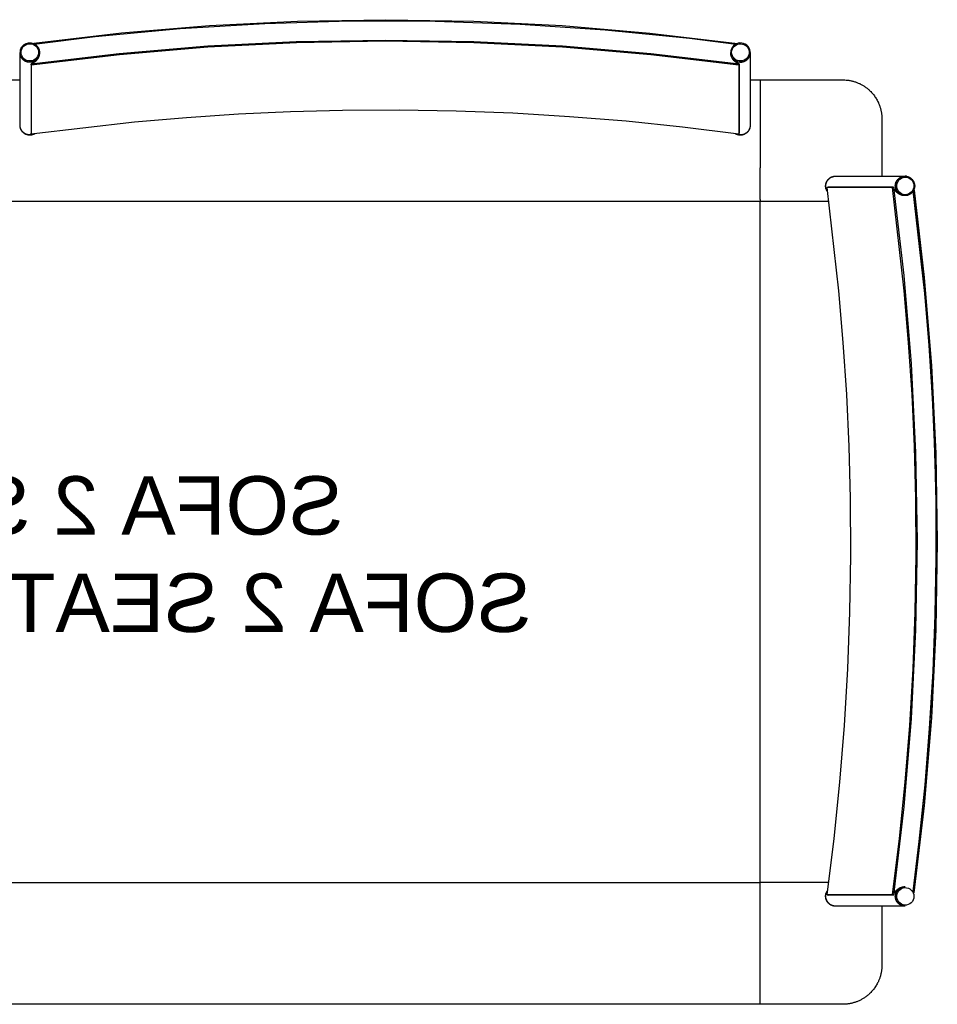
# Model space of a CAD drawing. Header units: millimetres. Extents: x -1470 to 7470, y -12049 to 6674.
# Tile 20 of 58: x 65 to 1007, y -3475 to -2463. Entities that reach past the tile are written whole.
import ezdxf

# ---------------------------------------------------------------- set-up
doc = ezdxf.new("R2010")
doc.units = ezdxf.units.MM
doc.header["$LTSCALE"] = 10
doc.layers.get('0').update_dxf_attribs({"true_color": 0x000000})
doc.styles.add('Arial Normale', font='txt')

msp = doc.modelspace()

# ---------------------------------------------------------------- linework, layer by layer
at = {"color": 18, "linetype": 'Continuous', "lineweight": 25, "true_color": 0x000000}
for points in [[(79.2, -2487.3), (169.2, -2476.8), (259.5, -2469.2), (350.1, -2464.7), (440.7, -2463.2), (531.3, -2464.7), (621.8, -2469.3), (712.1, -2476.9), (802.1, -2487.5)], [(79.4, -2488.2), (142.3, -2480.5), (229.4, -2472.4), (316.6, -2467), (403.9, -2464.5), (491.3, -2464.7), (578.7, -2467.7), (665.9, -2473.6), (752.8, -2482.2), (800.6, -2488.2)], [(65.2, -2495.1), (65.3, -2494.7), (65.3, -2494.4), (65.4, -2494.1), (65.6, -2493.7), (65.7, -2493.4), (65.8, -2493.1), (66, -2492.8), (66.1, -2492.4), (66.3, -2492.1), (66.4, -2491.8), (66.6, -2491.5), (66.8, -2491.3), (67, -2491), (67.3, -2490.7), (67.5, -2490.4), (67.7, -2490.2), (68, -2489.9), (68.2, -2489.7), (68.5, -2489.5), (68.7, -2489.2), (69, -2489), (69.3, -2488.8), (69.6, -2488.6), (69.9, -2488.4), (70.2, -2488.3), (70.5, -2488.1), (70.8, -2488), (71.1, -2487.8), (71.5, -2487.7), (71.8, -2487.6), (72.1, -2487.5), (72.5, -2487.4), (72.8, -2487.3), (73.1, -2487.2), (73.5, -2487.2), (73.8, -2487.1), (74.2, -2487.1), (74.5, -2487.1), (74.9, -2487.1), (75.2, -2487.1), (75.6, -2487.1), (75.9, -2487.1), (76.3, -2487.1), (76.6, -2487.2), (77, -2487.2), (77.3, -2487.3), (77.6, -2487.4), (78, -2487.5), (78.3, -2487.6), (78.6, -2487.7), (79, -2487.9), (79.3, -2488), (79.6, -2488.2), (79.9, -2488.3), (80.2, -2488.5), (80.5, -2488.7), (80.8, -2488.9), (81.1, -2489.1), (81.3, -2489.3), (81.6, -2489.5), (81.9, -2489.8), (82.1, -2490), (82.3, -2490.3), (82.6, -2490.5), (82.8, -2490.8), (83, -2491.1), (83.2, -2491.4), (83.4, -2491.6), (83.6, -2491.9), (83.8, -2492.2), (83.9, -2492.6), (84.1, -2492.9), (84.2, -2493.2), (84.4, -2493.5), (84.5, -2493.8), (84.6, -2494.2), (84.7, -2494.5), (84.8, -2494.9), (84.8, -2495.2), (84.9, -2495.5), (84.9, -2495.9), (85, -2496.2), (85, -2496.6), (85, -2496.9)], [(76.4, -2508.6), (166.9, -2497.9), (257.8, -2490.2), (348.8, -2485.6), (440, -2484.1), (531.2, -2485.6), (622.2, -2490.2), (713.1, -2497.9), (803.6, -2508.6)], [(76.5, -2509.6), (167, -2498.8), (257.8, -2491.2), (348.9, -2486.6), (440, -2485), (531.1, -2486.6), (622.2, -2491.2), (713, -2498.8), (803.5, -2509.6)], [(79.2, -2487.3), (79.2, -2488.1)], [(79.3, -2488), (79.2, -2487.3)], [(65.2, -2495.1), (65, -2496.9)], [(65, -2497.1), (65, -2496.9)], [(85, -2497.1), (85, -2497.4), (85, -2497.8), (84.9, -2498.1), (84.9, -2498.5), (84.8, -2498.8), (84.8, -2499.2), (84.7, -2499.5), (84.6, -2499.8), (84.5, -2500.2), (84.4, -2500.5), (84.2, -2500.8), (84.1, -2501.1), (84, -2501.4), (83.8, -2501.8), (83.6, -2502.1), (83.4, -2502.3), (83.3, -2502.6), (83.1, -2502.9), (82.8, -2503.2), (82.6, -2503.5), (82.4, -2503.7), (82.2, -2504), (81.9, -2504.2), (81.7, -2504.5), (81.4, -2504.7), (81.1, -2504.9), (80.8, -2505.1), (80.6, -2505.3), (80.3, -2505.5), (80, -2505.7), (79.7, -2505.8), (79.4, -2506), (79, -2506.1), (78.7, -2506.3), (78.4, -2506.4), (78.1, -2506.5), (77.7, -2506.6), (77.4, -2506.7), (77.1, -2506.8), (76.7, -2506.8), (76.4, -2506.9), (76, -2506.9), (75.7, -2507), (75.3, -2507), (75, -2507), (74.7, -2507), (74.3, -2507), (74, -2506.9), (73.6, -2506.9), (73.3, -2506.8), (72.9, -2506.8), (72.6, -2506.7), (72.3, -2506.6), (71.9, -2506.5), (71.6, -2506.4), (71.3, -2506.3), (71, -2506.1), (70.6, -2506), (70.3, -2505.8), (70, -2505.7), (69.7, -2505.5), (69.4, -2505.3), (69.2, -2505.1), (68.9, -2504.9), (68.6, -2504.7), (68.3, -2504.5), (68.1, -2504.2), (67.8, -2504), (67.6, -2503.7), (67.4, -2503.5), (67.2, -2503.2), (66.9, -2502.9), (66.7, -2502.6), (66.6, -2502.3), (66.4, -2502.1), (66.2, -2501.8), (66, -2501.4), (65.9, -2501.1), (65.8, -2500.8), (65.6, -2500.5), (65.5, -2500.2), (65.4, -2499.8), (65.3, -2499.5), (65.2, -2499.2), (65.2, -2498.8), (65.1, -2498.5), (65.1, -2498.1), (65, -2497.8), (65, -2497.4), (65, -2497.1)], [(85, -2497.1), (85, -2497.4), (85, -2497.8), (84.9, -2498.1), (84.9, -2498.5), (84.8, -2498.8), (84.8, -2499.2), (84.7, -2499.5), (84.6, -2499.8), (84.5, -2500.2), (84.4, -2500.5), (84.2, -2500.8), (84.1, -2501.1), (84, -2501.4), (83.8, -2501.7), (83.6, -2502.1), (83.4, -2502.3), (83.2, -2502.6), (83, -2502.9), (82.8, -2503.2), (82.6, -2503.5), (82.4, -2503.7), (82.2, -2504), (81.9, -2504.2), (81.7, -2504.5), (81.4, -2504.7), (81.1, -2504.9), (80.8, -2505.1), (80.6, -2505.3), (80.3, -2505.5), (80, -2505.7), (79.7, -2505.8), (79.4, -2506), (79, -2506.1), (78.7, -2506.3), (78.4, -2506.4), (78.1, -2506.5), (77.7, -2506.6), (77.4, -2506.7), (77.1, -2506.8), (76.7, -2506.8), (76.4, -2506.9), (76, -2506.9), (75.7, -2507), (75.3, -2507), (75, -2507), (74.7, -2507), (74.3, -2507), (74, -2506.9), (73.6, -2506.9), (73.3, -2506.8), (72.9, -2506.8), (72.6, -2506.7), (72.3, -2506.6), (71.9, -2506.5), (71.6, -2506.4), (71.3, -2506.3), (71, -2506.1), (70.6, -2506), (70.3, -2505.8), (70, -2505.7), (69.7, -2505.5), (69.4, -2505.3), (69.2, -2505.1), (68.9, -2504.9), (68.6, -2504.7), (68.3, -2504.5), (68.1, -2504.2), (67.8, -2504), (67.6, -2503.7), (67.4, -2503.5), (67.2, -2503.2), (67, -2502.9), (66.8, -2502.6), (66.6, -2502.3), (66.4, -2502.1), (66.2, -2501.7), (66, -2501.4), (65.9, -2501.1), (65.8, -2500.8), (65.6, -2500.5), (65.5, -2500.2), (65.4, -2499.8), (65.3, -2499.5), (65.2, -2499.2), (65.2, -2498.8), (65.1, -2498.5), (65.1, -2498.1), (65, -2497.8), (65, -2497.4), (65, -2497.1)], [(65, -2571.8), (65, -2497.1)], [(84.9, -2497.1), (84.9, -2498), (84.9, -2498.3), (84.9, -2498.5), (84.9, -2498.7), (84.8, -2498.9), (84.8, -2499.1), (84.8, -2499.3), (84.8, -2499.4), (84.7, -2499.6), (84.7, -2499.7), (84.7, -2499.9), (84.6, -2500.2), (84.5, -2500.4), (84.4, -2500.7), (84.3, -2501), (84.2, -2501.3), (84, -2501.7), (83.8, -2502.1), (83.6, -2502.5), (83.5, -2502.7), (83.4, -2502.9), (83.3, -2503.1), (83.1, -2503.3), (83, -2503.5), (82.9, -2503.7), (82.7, -2504), (82.4, -2504.4), (82.2, -2504.6), (82, -2504.8), (81.8, -2505), (81.6, -2505.2), (81.5, -2505.4), (81.3, -2505.6), (81.1, -2505.8), (80.9, -2506), (80.7, -2506.2), (80.4, -2506.4), (80.2, -2506.5), (80, -2506.7), (79.8, -2506.9), (79.6, -2507), (79.3, -2507.2), (79.1, -2507.3), (78.8, -2507.5), (78.5, -2507.7), (78.1, -2507.9), (77.8, -2508), (77.4, -2508.2), (77.1, -2508.3), (76.7, -2508.5), (76.4, -2508.6)], [(85, -2496.9), (85, -2497.1)], [(85, -2497.1), (85, -2497.1)], [(795, -2497.1), (795, -2496.9)], [(815, -2497.1), (815, -2497.4), (815, -2497.8), (814.9, -2498.1), (814.9, -2498.5), (814.8, -2498.8), (814.8, -2499.2), (814.7, -2499.5), (814.6, -2499.8), (814.5, -2500.2), (814.4, -2500.5), (814.2, -2500.8), (814.1, -2501.1), (814, -2501.4), (813.8, -2501.7), (813.6, -2502.1), (813.4, -2502.3), (813.2, -2502.6), (813, -2502.9), (812.8, -2503.2), (812.6, -2503.5), (812.4, -2503.7), (812.2, -2504), (811.9, -2504.2), (811.7, -2504.5), (811.4, -2504.7), (811.1, -2504.9), (810.8, -2505.1), (810.6, -2505.3), (810.3, -2505.5), (810, -2505.7), (809.7, -2505.8), (809.4, -2506), (809, -2506.1), (808.7, -2506.3), (808.4, -2506.4), (808.1, -2506.5), (807.7, -2506.6), (807.4, -2506.7), (807.1, -2506.8), (806.7, -2506.8), (806.4, -2506.9), (806, -2506.9), (805.7, -2507), (805.3, -2507), (805, -2507), (804.7, -2507), (804.3, -2507), (804, -2506.9), (803.6, -2506.9), (803.3, -2506.8), (802.9, -2506.8), (802.6, -2506.7), (802.3, -2506.6), (801.9, -2506.5), (801.6, -2506.4), (801.3, -2506.3), (801, -2506.1), (800.6, -2506), (800.3, -2505.8), (800, -2505.7), (799.7, -2505.5), (799.4, -2505.3), (799.2, -2505.1), (798.9, -2504.9), (798.6, -2504.7), (798.3, -2504.5), (798.1, -2504.2), (797.8, -2504), (797.6, -2503.7), (797.4, -2503.5), (797.2, -2503.2), (797, -2502.9), (796.8, -2502.6), (796.6, -2502.3), (796.4, -2502.1), (796.2, -2501.7), (796, -2501.4), (795.9, -2501.1), (795.8, -2500.8), (795.6, -2500.5), (795.5, -2500.2), (795.4, -2499.8), (795.3, -2499.5), (795.2, -2499.2), (795.2, -2498.8), (795.1, -2498.5), (795.1, -2498.1), (795, -2497.8), (795, -2497.4), (795, -2497.1)], [(803.6, -2508.6), (803.3, -2508.5), (803.1, -2508.4), (802.8, -2508.3), (802.5, -2508.2), (802.2, -2508), (802, -2507.9), (801.7, -2507.8), (801.4, -2507.6), (801.1, -2507.5), (800.9, -2507.3), (800.6, -2507.1), (800.3, -2506.9), (800.1, -2506.8), (799.8, -2506.6), (799.5, -2506.3), (799.3, -2506.1), (799.1, -2506), (798.9, -2505.8), (798.8, -2505.7), (798.6, -2505.5), (798.4, -2505.3), (798.3, -2505.1), (798.1, -2505), (798, -2504.8), (797.8, -2504.6), (797.6, -2504.4), (797.5, -2504.2), (797.3, -2504), (797.2, -2503.8), (797.1, -2503.6), (796.9, -2503.4), (796.8, -2503.2), (796.6, -2502.8), (796.4, -2502.5), (796.2, -2502.1), (796.1, -2501.8), (795.9, -2501.4), (795.8, -2501.1), (795.6, -2500.7), (795.5, -2500.3), (795.4, -2500), (795.3, -2499.6), (795.2, -2499.3), (795.2, -2499.2), (795.1, -2499), (795.1, -2498.8), (795.1, -2498.7), (795.1, -2498.5), (795, -2498.3), (795, -2498.2), (795, -2498), (795, -2497.8), (795, -2497.8), (795, -2497.7), (795, -2497.5), (795.1, -2497.1)], [(795, -2497.1), (795, -2497.1)], [(815, -2496.9), (815, -2497.1)], [(815, -2497.1), (815, -2571.8)], [(76.4, -2508.6), (76.4, -2579.8)], [(76.5, -2509.6), (76.4, -2508.6)], [(803.5, -2509.6), (803.6, -2508.6)], [(803.6, -2508.6), (803.6, -2579.8)], [(76.5, -2509.6), (76.5, -2580.8)], [(803.5, -2509.6), (803.5, -2580.8)], [(-64.6, -2524.9), (65, -2524.9)], [(815, -2524.9), (825.4, -2524.9)], [(825.4, -2524.9), (825.4, -2534.9)], [(825.4, -2524.9), (908.1, -2525), (911, -2525), (912.3, -2525.1), (913.6, -2525.2), (915, -2525.3), (916.3, -2525.4), (917, -2525.6), (917.8, -2525.7), (918.6, -2525.9), (919.4, -2526), (920.1, -2526.2), (920.9, -2526.4), (921.6, -2526.6), (922.4, -2526.9), (923.2, -2527.1), (923.9, -2527.4), (924.7, -2527.7), (925.4, -2528), (926.1, -2528.3), (926.9, -2528.6), (927.6, -2528.9), (928.3, -2529.3), (929, -2529.7), (929.7, -2530), (930.4, -2530.4), (931.1, -2530.9), (931.8, -2531.3), (932.5, -2531.7), (933.2, -2532.2), (933.8, -2532.7), (934.5, -2533.2), (935.2, -2533.7), (935.8, -2534.2), (936.5, -2534.8), (937.1, -2535.3), (937.7, -2535.9), (938.3, -2536.5), (938.9, -2537.1), (939.7, -2537.9), (940.5, -2538.8), (941.2, -2539.6), (941.9, -2540.5), (942.6, -2541.4), (943.2, -2542.3), (943.8, -2543.2), (944.4, -2544.1), (944.9, -2545), (945.4, -2545.9), (945.9, -2546.8), (946.4, -2547.8), (946.7, -2548.4), (947, -2549.1), (947.3, -2549.8), (947.6, -2550.5), (947.8, -2551.2), (948.1, -2551.9), (948.3, -2552.6), (948.5, -2553.3), (948.8, -2554), (949, -2554.8), (949.2, -2555.6), (949.3, -2556.4), (949.5, -2557.2), (949.7, -2557.9), (949.8, -2558.7), (949.9, -2559.5), (950, -2560.2), (950.1, -2560.9), (950.2, -2562.3), (950.2, -2563.7), (950.3, -2565.2), (950.3, -2624)], [(825.4, -2534.9), (825.4, -2615.3)], [(803.5, -2580.8), (745.6, -2573.6), (687.6, -2567.6), (629.5, -2562.9), (571.2, -2559.4), (512.9, -2557.2), (454.6, -2556.3), (396.2, -2556.6), (342.8, -2558), (289.4, -2560.4), (236, -2563.9), (182.7, -2568.5), (76.5, -2580.8)], [(79.7, -2580.5), (79.3, -2580.6), (79, -2580.8), (78.7, -2580.9), (78.4, -2581), (78.1, -2581.2), (77.7, -2581.3), (77.4, -2581.3), (77.1, -2581.4), (76.7, -2581.5), (76.4, -2581.5), (76, -2581.6), (75.7, -2581.6), (75.3, -2581.6), (75, -2581.6), (74.7, -2581.6), (74.3, -2581.6), (74, -2581.6), (73.6, -2581.5), (73.3, -2581.5), (72.9, -2581.4), (72.6, -2581.3), (72.3, -2581.3), (71.9, -2581.2), (71.6, -2581), (71.3, -2580.9), (71, -2580.8), (70.6, -2580.6), (70.3, -2580.5), (70, -2580.3), (69.7, -2580.1), (69.4, -2580), (69.2, -2579.8), (68.9, -2579.6), (68.6, -2579.3), (68.4, -2579.1), (68.1, -2578.9), (67.9, -2578.6), (67.6, -2578.4), (67.4, -2578.1), (67.2, -2577.9), (67, -2577.6), (66.8, -2577.3), (66.6, -2577), (66.4, -2576.7), (66.2, -2576.4), (66.1, -2576.1), (65.9, -2575.8), (65.8, -2575.5), (65.6, -2575.2), (65.5, -2574.8), (65.4, -2574.5), (65.3, -2574.2), (65.2, -2573.8), (65.2, -2573.5), (65.1, -2573.1), (65.1, -2572.8), (65, -2572.5), (65, -2572.1), (65, -2571.8)], [(79.6, -2580.5), (79.3, -2580.7), (78.9, -2580.8), (78.6, -2581), (78.3, -2581.1), (78, -2581.2), (77.6, -2581.3), (77.3, -2581.4), (77, -2581.4), (76.6, -2581.5), (76.3, -2581.6), (76, -2581.6), (75.6, -2581.6), (75.3, -2581.6), (74.9, -2581.6), (74.6, -2581.6), (74.2, -2581.6), (73.9, -2581.6), (73.5, -2581.5), (73.2, -2581.5), (72.9, -2581.4), (72.5, -2581.3), (72.2, -2581.2), (71.9, -2581.1), (71.5, -2581), (71.2, -2580.9), (70.9, -2580.8), (70.6, -2580.6), (70.3, -2580.5), (70, -2580.3), (69.7, -2580.1), (69.4, -2579.9), (69.1, -2579.7), (68.9, -2579.5), (68.6, -2579.3), (68.3, -2579.1), (68.1, -2578.8), (67.8, -2578.6), (67.6, -2578.4), (67.4, -2578.1), (67.1, -2577.8), (66.9, -2577.6), (66.7, -2577.3), (66.5, -2577), (66.4, -2576.7), (66.2, -2576.4), (66, -2576.1), (65.9, -2575.8), (65.8, -2575.5), (65.6, -2575.1), (65.5, -2574.8), (65.4, -2574.5), (65.3, -2574.2), (65.2, -2573.8), (65.2, -2573.5), (65.1, -2573.1), (65.1, -2572.8), (65, -2572.5), (65, -2572.1), (65, -2571.8)], [(65, -2571.9), (65, -2571.8)], [(80, -2580.5), (79.7, -2580.7), (79.4, -2580.8), (79, -2581), (78.7, -2581.1), (78.4, -2581.2), (78.1, -2581.3), (77.7, -2581.4), (77.4, -2581.5), (77.1, -2581.6), (76.7, -2581.7), (76.4, -2581.7), (76, -2581.8), (75.7, -2581.8), (75.4, -2581.8), (75, -2581.8), (74.7, -2581.8), (74.3, -2581.8), (74, -2581.8), (73.6, -2581.7), (73.3, -2581.7), (72.9, -2581.6), (72.6, -2581.5), (72.3, -2581.4), (71.9, -2581.3), (71.6, -2581.2), (71.3, -2581.1), (71, -2581), (70.7, -2580.8), (70.3, -2580.7), (70, -2580.5), (69.7, -2580.3), (69.5, -2580.1), (69.2, -2579.9), (68.9, -2579.7), (68.6, -2579.5), (68.4, -2579.3), (68.1, -2579.1), (67.9, -2578.8), (67.6, -2578.6), (67.4, -2578.3), (67.2, -2578), (67, -2577.8), (66.8, -2577.5), (66.6, -2577.2), (66.4, -2576.9), (66.2, -2576.6), (66.1, -2576.3), (65.9, -2576), (65.8, -2575.7), (65.6, -2575.3), (65.5, -2575), (65.4, -2574.7), (65.3, -2574.3), (65.2, -2574), (65.2, -2573.7), (65.1, -2573.3), (65.1, -2573), (65, -2572.6), (65, -2572.3), (65, -2571.9)], [(76.5, -2580.8), (76.4, -2579.8)], [(815, -2571.9), (815, -2572.3), (815, -2572.6), (814.9, -2573), (814.9, -2573.3), (814.8, -2573.7), (814.8, -2574), (814.7, -2574.3), (814.6, -2574.7), (814.5, -2575), (814.4, -2575.3), (814.2, -2575.6), (814.1, -2576), (814, -2576.3), (813.8, -2576.6), (813.6, -2576.9), (813.4, -2577.2), (813.3, -2577.5), (813.1, -2577.7), (812.8, -2578), (812.6, -2578.3), (812.4, -2578.5), (812.2, -2578.8), (811.9, -2579), (811.7, -2579.3), (811.4, -2579.5), (811.1, -2579.7), (810.9, -2579.9), (810.6, -2580.1), (810.3, -2580.3), (810, -2580.5), (809.7, -2580.6), (809.4, -2580.8), (809.1, -2580.9), (808.8, -2581.1), (808.4, -2581.2), (808.1, -2581.3), (807.8, -2581.4), (807.4, -2581.5), (807.1, -2581.6), (806.8, -2581.7), (806.4, -2581.7), (806.1, -2581.8), (805.7, -2581.8), (805.4, -2581.8), (805.1, -2581.8), (804.7, -2581.8), (804.4, -2581.8), (804, -2581.8), (803.7, -2581.7), (803.3, -2581.7), (803, -2581.6), (802.7, -2581.5), (802.3, -2581.4), (802, -2581.4), (801.7, -2581.2), (801.3, -2581.1), (801, -2581), (800.7, -2580.8), (800.4, -2580.7), (800.1, -2580.5), (799.8, -2580.4)], [(815, -2571.8), (815, -2572.1), (815, -2572.5), (814.9, -2572.8), (814.9, -2573.1), (814.8, -2573.5), (814.8, -2573.8), (814.7, -2574.2), (814.6, -2574.5), (814.5, -2574.8), (814.4, -2575.1), (814.2, -2575.5), (814.1, -2575.8), (814, -2576.1), (813.8, -2576.4), (813.6, -2576.7), (813.5, -2577), (813.3, -2577.3), (813.1, -2577.6), (812.9, -2577.8), (812.6, -2578.1), (812.4, -2578.4), (812.2, -2578.6), (811.9, -2578.8), (811.7, -2579.1), (811.4, -2579.3), (811.2, -2579.5), (810.9, -2579.7), (810.6, -2579.9), (810.3, -2580.1), (810, -2580.3), (809.7, -2580.5), (809.4, -2580.6), (809.1, -2580.8), (808.8, -2580.9), (808.5, -2581), (808.1, -2581.1), (807.8, -2581.2), (807.5, -2581.3), (807.1, -2581.4), (806.8, -2581.5), (806.5, -2581.5), (806.1, -2581.6), (805.8, -2581.6), (805.4, -2581.6), (805.1, -2581.6), (804.7, -2581.6), (804.4, -2581.6), (804, -2581.6), (803.7, -2581.6), (803.4, -2581.5), (803, -2581.4), (802.7, -2581.4), (802.4, -2581.3), (802, -2581.2), (801.7, -2581.1), (801.4, -2581), (801.1, -2580.8), (800.7, -2580.7), (800.4, -2580.5), (800.1, -2580.4)], [(815, -2571.8), (815, -2572.1), (815, -2572.5), (814.9, -2572.8), (814.9, -2573.1), (814.8, -2573.5), (814.8, -2573.8), (814.7, -2574.2), (814.6, -2574.5), (814.5, -2574.8), (814.4, -2575.1), (814.2, -2575.5), (814.1, -2575.8), (814, -2576.1), (813.8, -2576.4), (813.6, -2576.7), (813.5, -2577), (813.3, -2577.3), (813.1, -2577.6), (812.9, -2577.8), (812.6, -2578.1), (812.4, -2578.4), (812.2, -2578.6), (811.9, -2578.9), (811.7, -2579.1), (811.4, -2579.3), (811.1, -2579.5), (810.9, -2579.7), (810.6, -2579.9), (810.3, -2580.1), (810, -2580.3), (809.7, -2580.5), (809.4, -2580.6), (809.1, -2580.8), (808.8, -2580.9), (808.4, -2581), (808.1, -2581.1), (807.8, -2581.2), (807.5, -2581.3), (807.1, -2581.4), (806.8, -2581.5), (806.4, -2581.5), (806.1, -2581.6), (805.8, -2581.6), (805.4, -2581.6), (805.1, -2581.6), (804.7, -2581.6), (804.4, -2581.6), (804, -2581.6), (803.7, -2581.6), (803.3, -2581.5), (803, -2581.4), (802.7, -2581.4), (802.3, -2581.3), (802, -2581.2), (801.7, -2581.1), (801.4, -2580.9), (801, -2580.8), (800.7, -2580.7), (800.4, -2580.5)], [(803.5, -2580.8), (803.6, -2579.8)], [(815, -2571.8), (815, -2571.9)], [(825.4, -2647.9), (825.4, -2615.3)], [(894.5, -2640), (894.3, -2639.7), (894.1, -2639.4), (893.9, -2639.1), (893.7, -2638.8), (893.6, -2638.5), (893.4, -2638.2), (893.3, -2637.9), (893.2, -2637.5), (893, -2637.2), (892.9, -2636.9), (892.8, -2636.5), (892.8, -2636.2), (892.7, -2635.9), (892.6, -2635.5), (892.6, -2635.2), (892.5, -2634.8), (892.5, -2634.5), (892.5, -2634.1), (892.5, -2633.8), (892.5, -2633.5), (892.6, -2633.1), (892.6, -2632.8), (892.6, -2632.4), (892.7, -2632.1), (892.8, -2631.7), (892.9, -2631.4), (893, -2631.1), (893.1, -2630.7), (893.2, -2630.4), (893.3, -2630.1), (893.5, -2629.8), (893.6, -2629.5), (893.8, -2629.2), (894, -2628.9), (894.1, -2628.6), (894.3, -2628.3), (894.5, -2628), (894.8, -2627.7), (895, -2627.4), (895.2, -2627.2), (895.5, -2626.9), (895.7, -2626.7), (896, -2626.5), (896.2, -2626.2), (896.5, -2626), (896.8, -2625.8), (897.1, -2625.6), (897.4, -2625.5), (897.7, -2625.3), (898, -2625.1), (898.3, -2625), (898.6, -2624.8), (898.9, -2624.7), (899.3, -2624.6), (899.6, -2624.5), (899.9, -2624.4), (900.3, -2624.3), (900.6, -2624.2), (900.9, -2624.1), (901.3, -2624.1), (901.6, -2624.1), (902, -2624), (902.3, -2624)], [(894.6, -2639.8), (894.4, -2639.5), (894.2, -2639.2), (894, -2638.9), (893.9, -2638.6), (893.7, -2638.3), (893.6, -2638), (893.4, -2637.7), (893.3, -2637.4), (893.2, -2637.1), (893.1, -2636.7), (893, -2636.4), (892.9, -2636.1), (892.9, -2635.7), (892.8, -2635.4), (892.8, -2635), (892.8, -2634.7), (892.7, -2634.3), (892.7, -2634), (892.7, -2633.7), (892.8, -2633.3), (892.8, -2633), (892.8, -2632.6), (892.9, -2632.3), (893, -2632), (893, -2631.6), (893.1, -2631.3), (893.2, -2631), (893.3, -2630.6), (893.5, -2630.3), (893.6, -2630), (893.7, -2629.7), (893.9, -2629.4), (894, -2629.1), (894.2, -2628.8), (894.4, -2628.5), (894.6, -2628.2), (894.8, -2627.9), (895, -2627.7), (895.3, -2627.4), (895.5, -2627.1), (895.7, -2626.9), (896, -2626.7), (896.2, -2626.4), (896.5, -2626.2), (896.8, -2626), (897, -2625.8), (897.3, -2625.6), (897.6, -2625.4), (897.9, -2625.3), (898.2, -2625.1), (898.5, -2624.9), (898.9, -2624.8), (899.2, -2624.7), (899.5, -2624.6), (899.8, -2624.5), (900.2, -2624.4), (900.5, -2624.3), (900.8, -2624.2), (901.2, -2624.1), (901.5, -2624.1), (901.8, -2624.1), (902.2, -2624), (902.5, -2624)], [(894.5, -2639.8), (894.4, -2639.5), (894.2, -2639.2), (894, -2638.9), (893.8, -2638.6), (893.7, -2638.3), (893.5, -2637.9), (893.4, -2637.6), (893.3, -2637.3), (893.2, -2637), (893.1, -2636.6), (893, -2636.3), (892.9, -2635.9), (892.9, -2635.6), (892.8, -2635.3), (892.8, -2634.9), (892.7, -2634.6), (892.7, -2634.2), (892.7, -2633.9), (892.7, -2633.5), (892.8, -2633.2), (892.8, -2632.8), (892.9, -2632.5), (892.9, -2632.1), (893, -2631.8), (893.1, -2631.5), (893.2, -2631.1), (893.3, -2630.8), (893.4, -2630.5), (893.5, -2630.1), (893.7, -2629.8), (893.8, -2629.5), (894, -2629.2), (894.2, -2628.9), (894.3, -2628.6), (894.5, -2628.3), (894.7, -2628), (895, -2627.7), (895.2, -2627.5), (895.4, -2627.2), (895.6, -2627), (895.9, -2626.7), (896.2, -2626.5), (896.4, -2626.3), (896.7, -2626), (897, -2625.8), (897.3, -2625.6), (897.6, -2625.5), (897.9, -2625.3), (898.2, -2625.1), (898.5, -2625), (898.8, -2624.8), (899.1, -2624.7), (899.5, -2624.6), (899.8, -2624.5), (900.1, -2624.4), (900.5, -2624.3), (900.8, -2624.2), (901.1, -2624.1), (901.5, -2624.1), (901.8, -2624.1), (902.2, -2624), (902.5, -2624)], [(902.3, -2624), (902.5, -2624)], [(902.5, -2624), (974, -2624)], [(974, -2644), (973.6, -2644), (973.3, -2644), (972.9, -2643.9), (972.6, -2643.9), (972.2, -2643.8), (971.9, -2643.8), (971.5, -2643.7), (971.2, -2643.6), (970.9, -2643.5), (970.6, -2643.4), (970.2, -2643.2), (969.9, -2643.1), (969.6, -2642.9), (969.3, -2642.8), (969, -2642.6), (968.7, -2642.4), (968.4, -2642.2), (968.1, -2642), (967.8, -2641.8), (967.6, -2641.6), (967.3, -2641.3), (967.1, -2641.1), (966.8, -2640.8), (966.6, -2640.6), (966.4, -2640.3), (966.2, -2640), (965.9, -2639.8), (965.8, -2639.5), (965.6, -2639.2), (965.4, -2638.9), (965.2, -2638.6), (965.1, -2638.2), (964.9, -2637.9), (964.8, -2637.6), (964.7, -2637.3), (964.6, -2636.9), (964.5, -2636.6), (964.4, -2636.3), (964.3, -2635.9), (964.3, -2635.6), (964.2, -2635.2), (964.2, -2634.9), (964.2, -2634.5), (964.1, -2634.2), (964.1, -2633.8), (964.2, -2633.5), (964.2, -2633.2), (964.2, -2632.8), (964.3, -2632.5), (964.3, -2632.1), (964.4, -2631.8), (964.5, -2631.4), (964.6, -2631.1), (964.7, -2630.8), (964.8, -2630.4), (964.9, -2630.1), (965.1, -2629.8), (965.2, -2629.5), (965.4, -2629.2), (965.6, -2628.9), (965.8, -2628.6), (965.9, -2628.3), (966.2, -2628), (966.4, -2627.7), (966.6, -2627.5), (966.8, -2627.2), (967.1, -2627), (967.3, -2626.7), (967.6, -2626.5), (967.8, -2626.3), (968.1, -2626), (968.4, -2625.8), (968.7, -2625.6), (969, -2625.5), (969.3, -2625.3), (969.6, -2625.1), (969.9, -2625), (970.2, -2624.8), (970.6, -2624.7), (970.9, -2624.6), (971.2, -2624.5), (971.5, -2624.4), (971.9, -2624.3), (972.2, -2624.2), (972.6, -2624.1), (972.9, -2624.1), (973.3, -2624.1), (973.6, -2624), (974, -2624)], [(974, -2644), (973.6, -2644), (973.3, -2644), (972.9, -2644), (972.6, -2643.9), (972.2, -2643.8), (971.9, -2643.8), (971.6, -2643.7), (971.2, -2643.6), (970.9, -2643.5), (970.6, -2643.4), (970.3, -2643.2), (969.9, -2643.1), (969.6, -2643), (969.3, -2642.8), (969, -2642.6), (968.7, -2642.4), (968.5, -2642.3), (968.2, -2642.1), (967.9, -2641.8), (967.6, -2641.6), (967.4, -2641.4), (967.1, -2641.2), (966.9, -2640.9), (966.6, -2640.7), (966.4, -2640.4), (966.2, -2640.1), (966, -2639.8), (965.8, -2639.6), (965.6, -2639.3), (965.4, -2639), (965.3, -2638.7), (965.1, -2638.4), (965, -2638), (964.8, -2637.7), (964.7, -2637.4), (964.6, -2637.1), (964.5, -2636.7), (964.4, -2636.4), (964.3, -2636.1), (964.3, -2635.7), (964.2, -2635.4), (964.2, -2635.1), (964.2, -2634.7), (964.1, -2634.4), (964.1, -2634), (964.1, -2633.7), (964.2, -2633.3), (964.2, -2633), (964.2, -2632.6), (964.3, -2632.3), (964.3, -2632), (964.4, -2631.6), (964.5, -2631.3), (964.6, -2631), (964.7, -2630.6), (964.8, -2630.3), (965, -2630), (965.1, -2629.7), (965.3, -2629.4), (965.4, -2629.1), (965.6, -2628.8), (965.8, -2628.5), (966, -2628.2), (966.2, -2627.9), (966.4, -2627.7), (966.6, -2627.4), (966.9, -2627.1), (967.1, -2626.9), (967.4, -2626.7), (967.6, -2626.4), (967.9, -2626.2), (968.2, -2626), (968.5, -2625.8), (968.7, -2625.6), (969, -2625.4), (969.3, -2625.2), (969.6, -2625.1), (969.9, -2624.9), (970.3, -2624.8), (970.6, -2624.7), (970.9, -2624.6), (971.2, -2624.4), (971.6, -2624.4), (971.9, -2624.3), (972.2, -2624.2), (972.6, -2624.1), (972.9, -2624.1), (973.3, -2624.1), (973.6, -2624), (974, -2624)], [(974, -2624), (974.2, -2624)], [(975.6, -2624.1), (974.2, -2624)], [(975.6, -2624.1), (975.9, -2624.2), (976.2, -2624.3), (976.6, -2624.3), (976.9, -2624.4), (977.2, -2624.5), (977.6, -2624.7), (977.9, -2624.8), (978.2, -2624.9), (978.5, -2625.1), (978.8, -2625.3), (979.1, -2625.4), (979.4, -2625.6), (979.7, -2625.8), (980, -2626), (980.3, -2626.2), (980.5, -2626.5), (980.8, -2626.7), (981.1, -2626.9), (981.3, -2627.2), (981.5, -2627.4), (981.8, -2627.7), (982, -2628), (982.2, -2628.3), (982.4, -2628.6), (982.6, -2628.9), (982.7, -2629.2), (982.9, -2629.5), (983, -2629.8), (983.2, -2630.1), (983.3, -2630.4), (983.4, -2630.7), (983.5, -2631.1), (983.6, -2631.4), (983.7, -2631.8), (983.8, -2632.1), (983.9, -2632.4), (983.9, -2632.8), (983.9, -2633.1), (984, -2633.5), (984, -2633.8), (984, -2634.2), (984, -2634.5), (983.9, -2634.9), (983.9, -2635.2), (983.9, -2635.6), (983.8, -2635.9), (983.7, -2636.3), (983.6, -2636.6), (983.5, -2636.9), (983.4, -2637.3), (983.3, -2637.6), (983.2, -2637.9), (983, -2638.2), (982.9, -2638.5), (982.7, -2638.9), (982.6, -2639.2), (982.4, -2639.4), (982.2, -2639.7), (982, -2640), (981.8, -2640.3), (981.5, -2640.6), (981.3, -2640.8), (981.1, -2641.1), (980.8, -2641.3), (980.6, -2641.6), (980.3, -2641.8), (980, -2642), (979.7, -2642.2), (979.4, -2642.4), (979.1, -2642.6), (978.8, -2642.8), (978.5, -2642.9), (978.2, -2643.1), (977.9, -2643.2), (977.6, -2643.3), (977.3, -2643.5), (976.9, -2643.6), (976.6, -2643.7), (976.3, -2643.8), (975.9, -2643.8), (975.6, -2643.9), (975.2, -2643.9), (974.9, -2644), (974.5, -2644), (974.2, -2644)], [(894.1, -2635.5), (895, -2635.4)], [(894.1, -3362.5), (901.2, -3304.6), (907.1, -3246.6), (911.8, -3188.5), (915.2, -3130.2), (917.4, -3071.9), (918.3, -3013.6), (918, -2955.3), (916.6, -2901.8), (914.2, -2848.4), (910.7, -2795), (906.2, -2741.7), (894.1, -2635.5)], [(961.2, -2635.5), (894.1, -2635.5)], [(962.1, -2635.4), (895, -2635.4)], [(961.2, -2635.5), (962.1, -2635.4)], [(961.2, -3362.5), (968.3, -3304.6), (974.2, -3246.6), (978.9, -3188.5), (982.3, -3130.2), (984.5, -3071.9), (985.4, -3013.6), (985.1, -2955.3), (983.7, -2901.8), (981.3, -2848.4), (977.8, -2795), (973.3, -2741.7), (961.2, -2635.5)], [(973.9, -2644), (973, -2643.9), (972.8, -2643.9), (972.6, -2643.9), (972.3, -2643.9), (972.1, -2643.9), (972, -2643.8), (971.8, -2643.8), (971.6, -2643.8), (971.5, -2643.7), (971.2, -2643.7), (970.9, -2643.6), (970.6, -2643.5), (970.3, -2643.4), (970, -2643.3), (969.7, -2643.2), (969.3, -2643), (968.9, -2642.8), (968.5, -2642.6), (968.1, -2642.4), (967.9, -2642.3), (967.7, -2642.2), (967.3, -2641.9), (967, -2641.7), (966.6, -2641.4), (966.4, -2641.2), (966.1, -2641), (965.9, -2640.9), (965.7, -2640.7), (965.5, -2640.5), (965.3, -2640.3), (965.1, -2640.1), (964.9, -2639.9), (964.7, -2639.7), (964.5, -2639.5), (964.3, -2639.2), (964.2, -2639), (964, -2638.8), (963.8, -2638.6), (963.7, -2638.4), (963.5, -2638.1), (963.3, -2637.8), (963.1, -2637.5), (962.9, -2637.1), (962.7, -2636.8), (962.6, -2636.4), (962.4, -2636.1), (962.3, -2635.7), (962.1, -2635.4)], [(962.1, -2635.4), (972.8, -2725.9), (980.4, -2816.8), (984.9, -2907.9), (986.4, -2999), (984.9, -3090.2), (980.4, -3181.2), (972.8, -3272.1), (962.1, -3362.7)], [(982.3, -3359.1), (988.7, -3307.5), (994.7, -3249.5), (999.4, -3191.4), (1002.9, -3133.1), (1005.2, -3074.8), (1006.2, -3016.5), (1006, -2958.2), (1004.7, -2904.7), (1002.3, -2851.3), (998.9, -2797.9), (994.5, -2744.6), (982.5, -2638.9)], [(982.5, -2638.9), (990.1, -2701.4), (998.1, -2788.4), (1003.4, -2875.6), (1006, -2963), (1005.7, -3050.4), (1002.7, -3137.7), (996.9, -3224.9), (988.4, -3311.9), (982.5, -3359.5)], [(982.8, -2638.3), (983.4, -2638.3)], [(983.4, -2638.3), (983, -2638.2)], [(983.4, -2638.3), (993.9, -2728.2), (1001.3, -2818.4), (1005.8, -2908.9), (1007.2, -2999.4), (1005.7, -3089.9), (1001.2, -3180.4), (993.6, -3270.6), (983.1, -3360.5)], [(825.4, -2649.9), (-774.6, -2649.9)], [(825.4, -2647.9), (825.4, -2648.5)], [(825.4, -2648.5), (825.4, -2648.9)], [(827.4, -2649.9), (825.4, -2649.9)], [(825.4, -3274.9), (825.4, -2650.1)], [(895.9, -2649.9), (827.4, -2649.9)], [(895.9, -2649.9), (860, -2649.9)], [(974, -2644), (973.9, -2644)], [(974.2, -2644), (974, -2644)], [(825.4, -3349.9), (825.4, -3274.9)], [(-774.6, -3349.9), (825.4, -3349.9)], [(825.4, -3351.9), (825.4, -3349.9)], [(827.4, -3349.9), (825.4, -3349.9)], [(825.4, -3384.5), (825.4, -3351.9)], [(895.6, -3349.9), (827.4, -3349.9)], [(895.6, -3349.9), (860, -3349.9)], [(902.3, -3374), (902, -3374), (901.6, -3374), (901.3, -3373.9), (900.9, -3373.9), (900.6, -3373.8), (900.3, -3373.8), (899.9, -3373.7), (899.6, -3373.6), (899.3, -3373.5), (898.9, -3373.4), (898.6, -3373.2), (898.3, -3373.1), (898, -3372.9), (897.7, -3372.8), (897.4, -3372.6), (897.1, -3372.4), (896.8, -3372.2), (896.5, -3372), (896.2, -3371.8), (896, -3371.6), (895.7, -3371.3), (895.5, -3371.1), (895.2, -3370.9), (895, -3370.6), (894.8, -3370.3), (894.5, -3370.1), (894.3, -3369.8), (894.1, -3369.5), (894, -3369.2), (893.8, -3368.9), (893.6, -3368.6), (893.5, -3368.3), (893.3, -3368), (893.2, -3367.6), (893.1, -3367.3), (893, -3367), (892.9, -3366.7), (892.8, -3366.3), (892.7, -3366), (892.6, -3365.6), (892.6, -3365.3), (892.6, -3364.9), (892.5, -3364.6), (892.5, -3364.3), (892.5, -3363.9), (892.5, -3363.6), (892.5, -3363.2), (892.6, -3362.9), (892.6, -3362.5), (892.7, -3362.2), (892.8, -3361.8), (892.8, -3361.5), (892.9, -3361.2), (893, -3360.8), (893.1, -3360.5), (893.3, -3360.2), (893.4, -3359.9), (893.6, -3359.6), (893.7, -3359.2), (893.9, -3358.9), (894.1, -3358.6), (894.3, -3358.4), (894.5, -3358.1)], [(902.5, -3374), (902.2, -3374), (901.8, -3374), (901.5, -3373.9), (901.1, -3373.9), (900.8, -3373.8), (900.5, -3373.8), (900.1, -3373.7), (899.8, -3373.6), (899.5, -3373.5), (899.1, -3373.3), (898.8, -3373.2), (898.5, -3373.1), (898.2, -3372.9), (897.9, -3372.8), (897.6, -3372.6), (897.3, -3372.4), (897, -3372.2), (896.7, -3372), (896.4, -3371.8), (896.2, -3371.5), (895.9, -3371.3), (895.7, -3371.1), (895.4, -3370.8), (895.2, -3370.6), (895, -3370.3), (894.7, -3370), (894.5, -3369.7), (894.3, -3369.4), (894.2, -3369.1), (894, -3368.8), (893.8, -3368.5), (893.7, -3368.2), (893.5, -3367.9), (893.4, -3367.6), (893.3, -3367.3), (893.2, -3366.9), (893.1, -3366.6), (893, -3366.2), (892.9, -3365.9), (892.9, -3365.6), (892.8, -3365.2), (892.8, -3364.9), (892.8, -3364.5), (892.7, -3364.2), (892.7, -3363.8), (892.8, -3363.5), (892.8, -3363.1), (892.8, -3362.8), (892.9, -3362.4), (892.9, -3362.1), (893, -3361.7), (893.1, -3361.4), (893.2, -3361.1), (893.3, -3360.7), (893.4, -3360.4), (893.5, -3360.1), (893.7, -3359.8), (893.8, -3359.5), (894, -3359.1), (894.2, -3358.8), (894.4, -3358.6), (894.6, -3358.3)], [(902.5, -3374), (902.2, -3374), (901.8, -3374), (901.5, -3373.9), (901.2, -3373.9), (900.8, -3373.8), (900.5, -3373.8), (900.2, -3373.7), (899.8, -3373.6), (899.5, -3373.5), (899.2, -3373.4), (898.8, -3373.2), (898.5, -3373.1), (898.2, -3372.9), (897.9, -3372.8), (897.6, -3372.6), (897.3, -3372.4), (897, -3372.2), (896.8, -3372), (896.5, -3371.8), (896.2, -3371.6), (896, -3371.4), (895.7, -3371.1), (895.5, -3370.9), (895.2, -3370.6), (895, -3370.4), (894.8, -3370.1), (894.6, -3369.8), (894.4, -3369.6), (894.2, -3369.3), (894, -3369), (893.9, -3368.7), (893.7, -3368.4), (893.6, -3368), (893.4, -3367.7), (893.3, -3367.4), (893.2, -3367.1), (893.1, -3366.7), (893, -3366.4), (892.9, -3366.1), (892.9, -3365.7), (892.8, -3365.4), (892.8, -3365), (892.8, -3364.7), (892.7, -3364.4), (892.7, -3364), (892.7, -3363.7), (892.8, -3363.3), (892.8, -3363), (892.8, -3362.6), (892.9, -3362.3), (892.9, -3362), (893, -3361.6), (893.1, -3361.3), (893.2, -3361), (893.3, -3360.6), (893.4, -3360.3), (893.6, -3360), (893.7, -3359.7), (893.9, -3359.4), (894, -3359.1), (894.2, -3358.8), (894.4, -3358.5)], [(962.1, -3362.7), (962.2, -3362.4), (962.3, -3362.1), (962.5, -3361.8), (962.6, -3361.5), (962.7, -3361.3), (962.9, -3361), (963, -3360.7), (963.2, -3360.4), (963.3, -3360.2), (963.5, -3359.9), (963.7, -3359.6), (963.9, -3359.3), (964.1, -3359.1), (964.3, -3358.8), (964.5, -3358.6), (964.8, -3358.3), (965.1, -3358), (965.4, -3357.6), (965.8, -3357.3), (966.2, -3357), (966.4, -3356.8), (966.6, -3356.7), (966.8, -3356.5), (967, -3356.4), (967.2, -3356.2), (967.4, -3356.1), (967.6, -3355.9), (967.8, -3355.8), (968.2, -3355.6), (968.5, -3355.4), (968.9, -3355.2), (969.2, -3355.1), (969.6, -3354.9), (970, -3354.8), (970.4, -3354.6), (970.8, -3354.5), (971.1, -3354.4), (971.4, -3354.3), (971.7, -3354.2), (971.9, -3354.2), (972.1, -3354.2), (972.2, -3354.1), (972.4, -3354.1), (972.6, -3354.1), (972.7, -3354.1), (972.9, -3354), (973.1, -3354), (973.2, -3354), (973.3, -3354), (973.4, -3354), (973.5, -3354), (973.9, -3354.1)], [(974, -3374), (973.6, -3374), (973.3, -3374), (972.9, -3373.9), (972.6, -3373.9), (972.2, -3373.8), (971.9, -3373.8), (971.5, -3373.7), (971.2, -3373.6), (970.9, -3373.5), (970.6, -3373.4), (970.2, -3373.2), (969.9, -3373.1), (969.6, -3372.9), (969.3, -3372.8), (969, -3372.6), (968.7, -3372.4), (968.4, -3372.2), (968.1, -3372), (967.8, -3371.8), (967.6, -3371.6), (967.3, -3371.3), (967.1, -3371.1), (966.8, -3370.8), (966.6, -3370.6), (966.4, -3370.3), (966.2, -3370), (965.9, -3369.8), (965.8, -3369.5), (965.6, -3369.2), (965.4, -3368.9), (965.2, -3368.6), (965.1, -3368.2), (964.9, -3367.9), (964.8, -3367.6), (964.7, -3367.3), (964.6, -3366.9), (964.5, -3366.6), (964.4, -3366.3), (964.3, -3365.9), (964.3, -3365.6), (964.2, -3365.2), (964.2, -3364.9), (964.2, -3364.5), (964.1, -3364.2), (964.1, -3363.8), (964.2, -3363.5), (964.2, -3363.2), (964.2, -3362.8), (964.3, -3362.5), (964.3, -3362.1), (964.4, -3361.8), (964.5, -3361.4), (964.6, -3361.1), (964.7, -3360.8), (964.8, -3360.4), (964.9, -3360.1), (965.1, -3359.8), (965.2, -3359.5), (965.4, -3359.2), (965.6, -3358.9), (965.8, -3358.6), (965.9, -3358.3), (966.2, -3358), (966.4, -3357.7), (966.6, -3357.5), (966.8, -3357.2), (967.1, -3357), (967.3, -3356.7), (967.6, -3356.5), (967.8, -3356.3), (968.1, -3356), (968.4, -3355.8), (968.7, -3355.6), (969, -3355.5), (969.3, -3355.3), (969.6, -3355.1), (969.9, -3355), (970.2, -3354.8), (970.6, -3354.7), (970.9, -3354.6), (971.2, -3354.5), (971.5, -3354.4), (971.9, -3354.3), (972.2, -3354.2), (972.6, -3354.1), (972.9, -3354.1), (973.3, -3354.1), (973.6, -3354), (974, -3354)], [(974, -3374), (973.6, -3374), (973.3, -3374), (972.9, -3373.9), (972.6, -3373.9), (972.2, -3373.8), (971.9, -3373.8), (971.6, -3373.7), (971.2, -3373.6), (970.9, -3373.5), (970.6, -3373.4), (970.2, -3373.2), (969.9, -3373.1), (969.6, -3372.9), (969.3, -3372.8), (969, -3372.6), (968.7, -3372.4), (968.4, -3372.2), (968.1, -3372), (967.9, -3371.8), (967.6, -3371.6), (967.3, -3371.3), (967.1, -3371.1), (966.8, -3370.9), (966.6, -3370.6), (966.4, -3370.3), (966.2, -3370.1), (966, -3369.8), (965.8, -3369.5), (965.6, -3369.2), (965.4, -3368.9), (965.3, -3368.6), (965.1, -3368.3), (965, -3368), (964.8, -3367.6), (964.7, -3367.3), (964.6, -3367), (964.5, -3366.7), (964.4, -3366.3), (964.3, -3366), (964.3, -3365.6), (964.2, -3365.3), (964.2, -3364.9), (964.2, -3364.6), (964.1, -3364.3), (964.1, -3363.9), (964.2, -3363.6), (964.2, -3363.2), (964.2, -3362.9), (964.3, -3362.5), (964.3, -3362.2), (964.4, -3361.8), (964.5, -3361.5), (964.6, -3361.2), (964.7, -3360.8), (964.8, -3360.5), (964.9, -3360.2), (965, -3359.9), (965.2, -3359.6), (965.4, -3359.2), (965.5, -3358.9), (965.7, -3358.6), (965.9, -3358.4), (966.1, -3358.1), (966.3, -3357.8), (966.5, -3357.5), (966.8, -3357.3), (967, -3357), (967.3, -3356.8), (967.5, -3356.5), (967.8, -3356.3), (968, -3356.1), (968.3, -3355.9), (968.6, -3355.7), (968.9, -3355.5), (969.2, -3355.3), (969.5, -3355.2), (969.8, -3355), (970.1, -3354.9), (970.5, -3354.7), (970.8, -3354.6), (971.1, -3354.5), (971.4, -3354.4), (971.8, -3354.3), (972.1, -3354.2), (972.5, -3354.2), (972.8, -3354.1), (973.1, -3354.1), (973.5, -3354)], [(974.2, -3374), (973.8, -3374), (973.5, -3374), (973.1, -3374), (972.8, -3373.9), (972.5, -3373.8), (972.1, -3373.8), (971.8, -3373.7), (971.5, -3373.6), (971.1, -3373.5), (970.8, -3373.4), (970.5, -3373.2), (970.2, -3373.1), (969.9, -3373), (969.5, -3372.8), (969.2, -3372.6), (969, -3372.4), (968.7, -3372.3), (968.4, -3372.1), (968.1, -3371.8), (967.8, -3371.6), (967.6, -3371.4), (967.3, -3371.2), (967.1, -3370.9), (966.9, -3370.7), (966.6, -3370.4), (966.4, -3370.1), (966.2, -3369.8), (966, -3369.6), (965.8, -3369.3), (965.7, -3369), (965.5, -3368.7), (965.3, -3368.4), (965.2, -3368), (965.1, -3367.7), (964.9, -3367.4), (964.8, -3367.1), (964.7, -3366.7), (964.6, -3366.4), (964.6, -3366.1), (964.5, -3365.7), (964.4, -3365.4), (964.4, -3365.1), (964.4, -3364.7), (964.4, -3364.4), (964.3, -3364), (964.4, -3363.7), (964.4, -3363.3), (964.4, -3363), (964.4, -3362.6), (964.5, -3362.3), (964.6, -3362), (964.6, -3361.6), (964.7, -3361.3), (964.8, -3361), (964.9, -3360.6), (965.1, -3360.3), (965.2, -3360), (965.3, -3359.7), (965.5, -3359.4), (965.7, -3359.1), (965.8, -3358.8), (966, -3358.5), (966.2, -3358.2), (966.4, -3357.9), (966.6, -3357.7), (966.9, -3357.4), (967.1, -3357.1), (967.3, -3356.9), (967.6, -3356.7), (967.8, -3356.4), (968.1, -3356.2), (968.4, -3356), (968.7, -3355.8), (969, -3355.6), (969.2, -3355.4), (969.5, -3355.2), (969.9, -3355.1), (970.2, -3354.9), (970.5, -3354.8), (970.8, -3354.7), (971.1, -3354.6), (971.5, -3354.4), (971.8, -3354.4), (972.1, -3354.3), (972.5, -3354.2), (972.8, -3354.1), (973.1, -3354.1), (973.5, -3354.1), (973.8, -3354), (974.2, -3354)], [(973.5, -3354), (974, -3354)], [(973.9, -3354), (974, -3354)], [(974, -3354), (974.2, -3354)], [(894.1, -3362.5), (895, -3362.7)], [(961.2, -3362.5), (894.1, -3362.5)], [(962.1, -3362.7), (895, -3362.7)], [(961.2, -3362.5), (962.1, -3362.7)], [(950.3, -3374), (950.3, -3434.7), (950.2, -3436.1), (950.2, -3437.5), (950.1, -3438.9), (950, -3439.6), (949.9, -3440.3), (949.8, -3441.1), (949.7, -3441.9), (949.5, -3442.7), (949.3, -3443.5), (949.2, -3444.2), (949, -3445), (948.8, -3445.8), (948.5, -3446.6), (948.3, -3447.3), (948.1, -3448), (947.8, -3448.7), (947.6, -3449.3), (947.3, -3450), (947, -3450.7), (946.7, -3451.4), (946.4, -3452.1), (945.9, -3453), (945.4, -3453.9), (944.9, -3454.8), (944.4, -3455.7), (943.8, -3456.6), (943.2, -3457.5), (942.6, -3458.4), (941.9, -3459.3), (941.2, -3460.2), (940.5, -3461.1), (939.7, -3461.9), (938.9, -3462.8), (938.3, -3463.3), (937.7, -3463.9), (937.1, -3464.5), (936.5, -3465.1), (935.8, -3465.6), (935.2, -3466.1), (934.5, -3466.6), (933.8, -3467.1), (933.2, -3467.6), (932.5, -3468.1), (931.8, -3468.5), (931.1, -3469), (930.4, -3469.4), (929.7, -3469.8), (929, -3470.2), (928.3, -3470.5), (927.6, -3470.9), (926.9, -3471.2), (926.1, -3471.6), (925.4, -3471.9), (924.7, -3472.2), (923.9, -3472.4), (923.2, -3472.7), (922.4, -3473), (921.6, -3473.2), (920.9, -3473.4), (920.1, -3473.6), (919.4, -3473.8), (918.6, -3474), (917.8, -3474.1), (917, -3474.3), (916.3, -3474.4), (915.4, -3474.5), (914.6, -3474.6), (913.8, -3474.6), (912.9, -3474.7), (911.3, -3474.8), (909.6, -3474.8), (825.4, -3474.9)], [(902.5, -3374), (902.3, -3374)], [(974, -3374), (902.5, -3374)], [(974.2, -3374), (974, -3374)], [(825.4, -3464.9), (825.4, -3384.5)], [(825.4, -3474.9), (825.4, -3464.9)], [(825.4, -3474.9), (-824.6, -3474.9)]]:
    msp.add_lwpolyline(points, dxfattribs=at)
for points in [[(66.2, -2495.1), (66.7, -2493.4), (67.5, -2491.8), (68.7, -2490.4), (70.1, -2489.3), (71.8, -2488.5), (73.5, -2488), (75.3, -2487.9), (77.1, -2488.1), (78.9, -2488.7), (80.4, -2489.7), (81.8, -2490.9), (82.8, -2492.4), (83.6, -2494), (83.9, -2495.7), (84, -2497.5), (83.6, -2499.3), (82.9, -2501), (81.9, -2502.4), (80.6, -2503.7), (79.1, -2504.7), (77.4, -2505.3), (75.6, -2505.6), (73.8, -2505.5), (72, -2505.1), (70.3, -2504.3), (68.9, -2503.3), (67.7, -2501.9), (66.8, -2500.4), (66.2, -2498.7), (66, -2496.9)], [(795, -2496.9), (795.2, -2498.8), (795.7, -2500.6), (796.6, -2502.3), (797.8, -2503.7), (799.2, -2504.9), (800.8, -2505.9), (802.6, -2506.5), (804.5, -2506.8), (806.4, -2506.7), (808.3, -2506.2), (810, -2505.5), (811.5, -2504.4), (812.9, -2503), (813.9, -2501.4), (814.6, -2499.7), (815, -2497.9), (815, -2496), (814.6, -2494.2), (813.9, -2492.4), (812.9, -2490.8), (811.5, -2489.5), (810, -2488.4), (808.3, -2487.6), (806.4, -2487.2), (804.5, -2487.1), (802.6, -2487.4), (800.8, -2488), (799.2, -2488.9), (797.8, -2490.1), (796.6, -2491.6), (795.7, -2493.3), (795.2, -2495.1)], [(796, -2496.8), (796.2, -2495), (796.7, -2493.3), (797.6, -2491.7), (798.8, -2490.3), (800.2, -2489.2), (801.9, -2488.4), (803.6, -2488), (805.5, -2487.9), (807.3, -2488.2), (809, -2488.8), (810.5, -2489.7), (811.8, -2491), (812.9, -2492.5), (813.6, -2494.1), (814, -2495.9), (814, -2497.6), (813.6, -2499.4), (812.9, -2501.1), (811.8, -2502.5), (810.5, -2503.8), (809, -2504.7), (807.3, -2505.3), (805.5, -2505.6), (803.6, -2505.5), (801.9, -2505.1), (800.2, -2504.3), (798.8, -2503.2), (797.6, -2501.8), (796.7, -2500.2), (796.2, -2498.5)], [(975.6, -2625.1), (977.4, -2625.5), (979, -2626.3), (980.4, -2627.4), (981.6, -2628.8), (982.4, -2630.4), (983, -2632.1), (983.2, -2633.9), (983, -2635.7), (982.5, -2637.5), (981.7, -2639.1), (980.5, -2640.5), (979.1, -2641.6), (977.5, -2642.4), (975.8, -2642.9), (974, -2643), (972.3, -2642.8), (970.6, -2642.1), (969.1, -2641.2), (967.8, -2640), (966.8, -2638.5), (966, -2636.8), (965.7, -2635), (965.6, -2633.2), (966, -2631.4), (966.7, -2629.7), (967.7, -2628.2), (968.9, -2627), (970.4, -2626), (972.1, -2625.3), (973.9, -2625)], [(974, -3355), (975.7, -3355.1), (977.5, -3355.6), (979.1, -3356.4), (980.5, -3357.5), (981.6, -3358.9), (982.5, -3360.5), (983, -3362.2), (983.2, -3364), (983, -3365.9), (982.5, -3367.6), (981.6, -3369.2), (980.4, -3370.6), (979, -3371.7), (977.4, -3372.5), (975.7, -3372.9), (973.9, -3373), (972.2, -3372.7), (970.5, -3372.1), (969, -3371.1), (967.7, -3369.9), (966.7, -3368.4), (966, -3366.7), (965.6, -3364.9), (965.7, -3363.1), (966, -3361.3), (966.7, -3359.6), (967.7, -3358.1), (969, -3356.9), (970.5, -3355.9), (972.2, -3355.3)]]:
    msp.add_lwpolyline(points, close=True, dxfattribs=at)
at = {"color": 8, "linetype": 'Continuous', "lineweight": 25, "true_color": 0x808080}
for points in [[(85, -2496.9), (85, -2497.3), (85, -2497.6), (84.9, -2498), (84.9, -2498.3), (84.8, -2498.6), (84.8, -2499), (84.7, -2499.3), (84.6, -2499.7), (84.5, -2500), (84.4, -2500.3), (84.2, -2500.6), (84.1, -2501), (84, -2501.3), (83.8, -2501.6), (83.6, -2501.9), (83.4, -2502.2), (83.3, -2502.5), (83.1, -2502.7), (82.8, -2503), (82.6, -2503.3), (82.4, -2503.6), (82.2, -2503.8), (81.9, -2504), (81.7, -2504.3), (81.4, -2504.5), (81.1, -2504.7), (80.8, -2504.9), (80.6, -2505.1), (80.3, -2505.3), (80, -2505.5), (79.7, -2505.7), (79.4, -2505.8), (79, -2506), (78.7, -2506.1), (78.4, -2506.2), (78.1, -2506.3), (77.7, -2506.4), (77.4, -2506.5), (77.1, -2506.6), (76.7, -2506.7), (76.4, -2506.7), (76, -2506.8), (75.7, -2506.8), (75.3, -2506.8), (75, -2506.8), (74.7, -2506.8), (74.3, -2506.8), (74, -2506.8), (73.6, -2506.7), (73.3, -2506.7), (72.9, -2506.6), (72.6, -2506.5), (72.3, -2506.4), (71.9, -2506.3), (71.6, -2506.2), (71.3, -2506.1), (71, -2506), (70.6, -2505.8), (70.3, -2505.7), (70, -2505.5), (69.7, -2505.3), (69.4, -2505.1), (69.2, -2504.9), (68.9, -2504.7), (68.6, -2504.5), (68.3, -2504.3), (68.1, -2504), (67.8, -2503.8), (67.6, -2503.6), (67.4, -2503.3), (67.2, -2503), (66.9, -2502.7), (66.7, -2502.5), (66.6, -2502.2), (66.4, -2501.9), (66.2, -2501.6), (66, -2501.3), (65.9, -2501), (65.8, -2500.6), (65.6, -2500.3), (65.5, -2500), (65.4, -2499.7), (65.3, -2499.3), (65.2, -2499), (65.2, -2498.6), (65.1, -2498.3), (65.1, -2498), (65, -2497.6), (65, -2497.3), (65, -2496.9)], [(974.2, -2644), (973.8, -2644), (973.5, -2644), (973.1, -2644), (972.8, -2643.9), (972.5, -2643.8), (972.1, -2643.8), (971.8, -2643.7), (971.5, -2643.6), (971.1, -2643.5), (970.8, -2643.4), (970.5, -2643.2), (970.2, -2643.1), (969.9, -2643), (969.5, -2642.8), (969.2, -2642.6), (969, -2642.4), (968.7, -2642.3), (968.4, -2642.1), (968.1, -2641.8), (967.8, -2641.6), (967.6, -2641.4), (967.3, -2641.2), (967.1, -2640.9), (966.9, -2640.7), (966.6, -2640.4), (966.4, -2640.1), (966.2, -2639.8), (966, -2639.6), (965.8, -2639.3), (965.7, -2639), (965.5, -2638.7), (965.3, -2638.4), (965.2, -2638), (965.1, -2637.7), (964.9, -2637.4), (964.8, -2637.1), (964.7, -2636.7), (964.6, -2636.4), (964.6, -2636.1), (964.5, -2635.7), (964.4, -2635.4), (964.4, -2635.1), (964.4, -2634.7), (964.4, -2634.4), (964.3, -2634), (964.4, -2633.7), (964.4, -2633.3), (964.4, -2633), (964.4, -2632.6), (964.5, -2632.3), (964.6, -2632), (964.6, -2631.6), (964.7, -2631.3), (964.8, -2631), (964.9, -2630.6), (965.1, -2630.3), (965.2, -2630), (965.3, -2629.7), (965.5, -2629.4), (965.7, -2629.1), (965.8, -2628.8), (966, -2628.5), (966.2, -2628.2), (966.4, -2627.9), (966.6, -2627.7), (966.9, -2627.4), (967.1, -2627.1), (967.3, -2626.9), (967.6, -2626.7), (967.8, -2626.4), (968.1, -2626.2), (968.4, -2626), (968.7, -2625.8), (969, -2625.6), (969.2, -2625.4), (969.5, -2625.2), (969.9, -2625.1), (970.2, -2624.9), (970.5, -2624.8), (970.8, -2624.7), (971.1, -2624.6), (971.5, -2624.4), (971.8, -2624.4), (972.1, -2624.3), (972.5, -2624.2), (972.8, -2624.1), (973.1, -2624.1), (973.5, -2624.1), (973.8, -2624), (974.2, -2624)]]:
    msp.add_lwpolyline(points, dxfattribs=at)

# ---------------------------------------------------------------- texts
at = {"extrusion": (0, 0, -1), "char_height": 60, "attachment_point": 2, "text_direction": (-1, 0, 0), "style": 'Arial Normale'}
for s, insert, width in [('SOFA 2 SEATER SX', (1.3, -2932.3), 1689.783), ('SOFA 2 SEATER SX CORNER', (1.3, -3032.3), 2458.696)]:
    msp.add_mtext(s, dxfattribs=dict(at, insert=insert, width=width))

doc.saveas('drawing.dxf')
